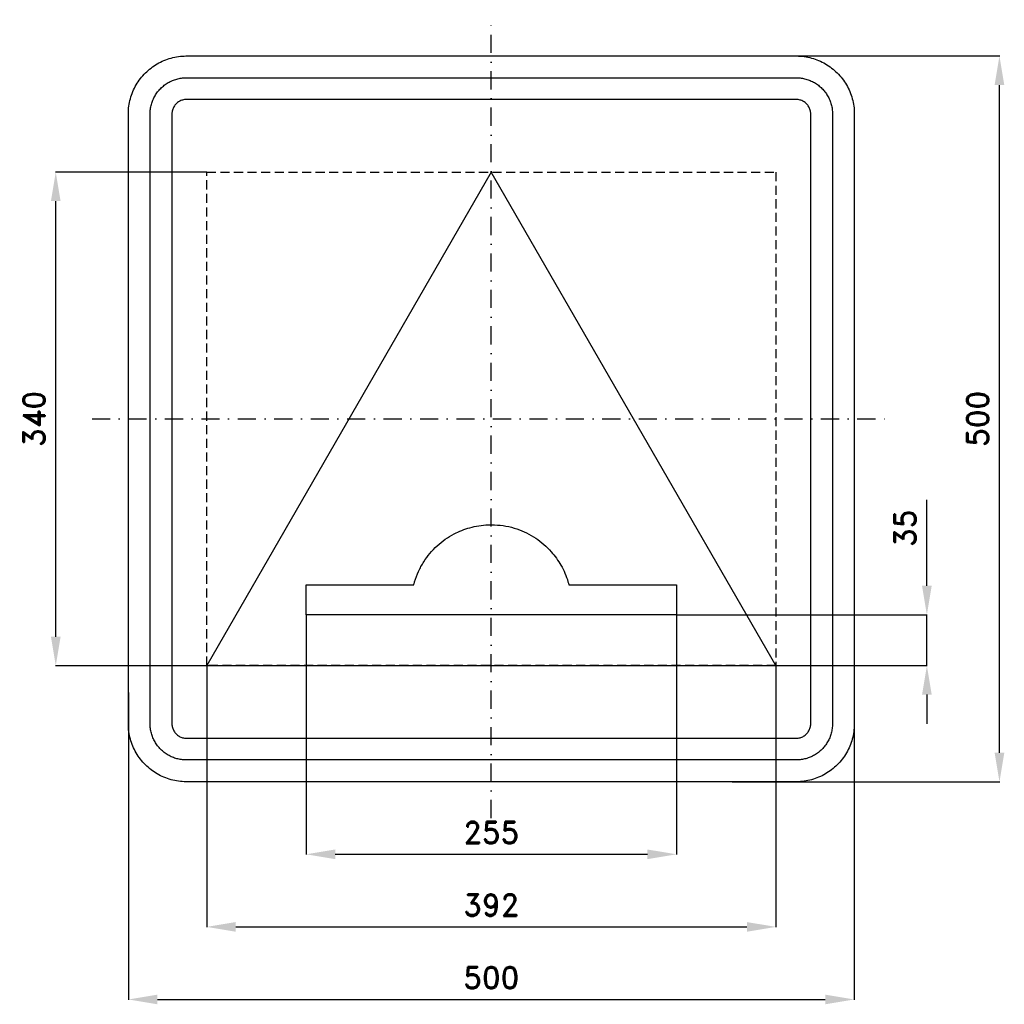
# Model space of a CAD drawing. Header units: millimetres. Extents: x -325 to 353, y -403 to 275.
import ezdxf

# ---------------------------------------------------------------- set-up
doc = ezdxf.new("R2010")
doc.units = ezdxf.units.MM
doc.header["$LTSCALE"] = 5
doc.linetypes.add('ČERCHOVANÁX2', pattern=[2, 1, -0.5, 0, -0.5])
doc.linetypes.add('ČÁRKOVANÁX2', pattern=[1.5, 1, -0.5])
doc.layers.add('Kóty', color=2, linetype='Continuous')
doc.layers.add('Značka', color=7, linetype='Continuous')
doc.styles.get("Standard").update_dxf_attribs({"font": 'romand.shx', "height": 15})
doc.dimstyles.get("Standard").update_dxf_attribs({"dimtxt": 15, "dimasz": 20, "dimexe": 0.18, "dimexo": 0.0625, "dimgap": 7.5, "dimtad": 1, "dimdec": 0, "dimzin": 0, "dimdsep": 46, "dimtxsty": 'Standard', "dimcen": 0.09, "dimadec": 0, "dimazin": 0, "dimtfac": 1, "dimtdec": 0, "dimtofl": 0, "dimtmove": 0, "dimatfit": 3, "dimfxl": 1, "dimtolj": 1, "dimtzin": 0, "dimarcsym": 0})

# ---------------------------------------------------------------- blocks, each defined once
blk = doc.blocks.new('*D0')
at = {"layer": 'Defpoints', "color": 0, "transparency": 16777216}
for p in [(-127.5, -135), (127.5, -135), (127.5, -300)]:
    blk.add_point(p, dxfattribs=at)
at = {"layer": 'Kóty', "color": 0, "lineweight": -2, "transparency": 16777216}
for p, q in [((-127.5, -135.06), (-127.5, -300.18)), ((127.5, -135.06), (127.5, -300.18)), ((-107.5, -300), (107.5, -300))]:
    blk.add_line(p, q, dxfattribs=at)
at = {"layer": 'Kóty', "color": 0, "transparency": 16777216}
for points in [[(-107.5, -296.67), (-107.5, -303.33), (-127.5, -300)], [(107.5, -296.67), (107.5, -303.33), (127.5, -300)]]:
    blk.add_solid(points, dxfattribs=at)
at = {"layer": 'Kóty', "color": 0, "transparency": 16777216, "insert": (0, -285), "char_height": 15, "attachment_point": 5}
blk.add_mtext('\\A1;255', dxfattribs=at)
blk = doc.blocks.new('*D1')
at = {"layer": 'Defpoints', "color": 0, "transparency": 16777216}
for p in [(-196, -170), (196, -170), (196, -350)]:
    blk.add_point(p, dxfattribs=at)
at = {"layer": 'Kóty', "color": 0, "lineweight": -2, "transparency": 16777216}
for p, q in [((-196, -170.06), (-196, -350.18)), ((196, -170.06), (196, -350.18)), ((-176, -350), (176, -350))]:
    blk.add_line(p, q, dxfattribs=at)
at = {"layer": 'Kóty', "color": 0, "transparency": 16777216}
for points in [[(-176, -346.67), (-176, -353.33), (-196, -350)], [(176, -346.67), (176, -353.33), (196, -350)]]:
    blk.add_solid(points, dxfattribs=at)
at = {"layer": 'Kóty', "color": 0, "transparency": 16777216, "insert": (0, -335), "char_height": 15, "attachment_point": 5}
blk.add_mtext('\\A1;392', dxfattribs=at)
blk = doc.blocks.new('*D2')
at = {"layer": 'Defpoints', "color": 0, "transparency": 16777216}
for p in [(127.5, -135), (300, -135), (121.32, -170)]:
    blk.add_point(p, dxfattribs=at)
at = {"layer": 'Kóty', "color": 0, "lineweight": -2, "transparency": 16777216}
for p, q in [((300, -115), (300, -55.71)), ((127.56, -135), (300.18, -135)), ((121.38, -170), (300.18, -170)), ((300, -190), (300, -210))]:
    blk.add_line(p, q, dxfattribs=at)
at = {"layer": 'Kóty', "color": 0, "transparency": 16777216}
for points in [[(296.67, -115), (303.33, -115), (300, -135)], [(296.67, -190), (303.33, -190), (300, -170)]]:
    blk.add_solid(points, dxfattribs=at)
at = {"layer": 'Kóty', "color": 0, "transparency": 16777216, "insert": (285, -75.36), "char_height": 15, "attachment_point": 5, "rotation": 90}
blk.add_mtext('\\A1;35', dxfattribs=at)
blk = doc.blocks.new('*D3')
at = {"layer": 'Defpoints', "color": 0, "transparency": 16777216}
for p in [(-300, 170), (-196, 170), (-196, -170.06)]:
    blk.add_point(p, dxfattribs=at)
at = {"layer": 'Kóty', "color": 0, "lineweight": -2, "transparency": 16777216}
for p, q in [((-196.06, 170), (-300.18, 170)), ((-300, -150.06), (-300, 150)), ((-196.06, -170.06), (-300.18, -170.06))]:
    blk.add_line(p, q, dxfattribs=at)
at = {"layer": 'Kóty', "color": 0, "transparency": 16777216}
for points in [[(-303.33, 150), (-296.67, 150), (-300, 170)], [(-303.33, -150.06), (-296.67, -150.06), (-300, -170.06)]]:
    blk.add_solid(points, dxfattribs=at)
at = {"layer": 'Kóty', "color": 0, "transparency": 16777216, "insert": (-315, -0.03), "char_height": 15, "attachment_point": 5, "rotation": 90}
blk.add_mtext('\\A1;340', dxfattribs=at)
blk = doc.blocks.new('*D4')
at = {"layer": 'Defpoints', "color": 0, "transparency": 16777216}
for p in [(-250, -188.48), (250, -189.48), (250, -400)]:
    blk.add_point(p, dxfattribs=at)
at = {"layer": 'Kóty', "color": 0, "lineweight": -2, "transparency": 16777216}
for p, q in [((-250, -188.54), (-250, -400.18)), ((250, -189.55), (250, -400.18)), ((-230, -400), (230, -400))]:
    blk.add_line(p, q, dxfattribs=at)
at = {"layer": 'Kóty', "color": 0, "transparency": 16777216}
for points in [[(-230, -396.67), (-230, -403.33), (-250, -400)], [(230, -396.67), (230, -403.33), (250, -400)]]:
    blk.add_solid(points, dxfattribs=at)
at = {"layer": 'Kóty', "color": 0, "transparency": 16777216, "insert": (0, -385), "char_height": 15, "attachment_point": 5}
blk.add_mtext('\\A1;500', dxfattribs=at)
blk = doc.blocks.new('*D5')
at = {"layer": 'Defpoints', "color": 0, "transparency": 16777216}
for p in [(151.8, 250), (350, 250), (165.85, -250)]:
    blk.add_point(p, dxfattribs=at)
at = {"layer": 'Kóty', "color": 0, "lineweight": -2, "transparency": 16777216}
for p, q in [((151.86, 250), (350.18, 250)), ((350, -230), (350, 230)), ((165.91, -250), (350.18, -250))]:
    blk.add_line(p, q, dxfattribs=at)
at = {"layer": 'Kóty', "color": 0, "transparency": 16777216}
for points in [[(346.67, 230), (353.33, 230), (350, 250)], [(346.67, -230), (353.33, -230), (350, -250)]]:
    blk.add_solid(points, dxfattribs=at)
at = {"layer": 'Kóty', "color": 0, "transparency": 16777216, "insert": (335, 0), "char_height": 15, "attachment_point": 5, "rotation": 90}
blk.add_mtext('\\A1;500', dxfattribs=at)

msp = doc.modelspace()

# ---------------------------------------------------------------- linework, layer by layer
at = {"layer": 'Kóty'}
msp.add_lwpolyline([(300, -170), (300, -135)], dxfattribs=at)
at = {"layer": 'Značka', "color": 6, "linetype": 'ČERCHOVANÁX2', "ltscale": 2.5}
for points in [[(0, -275), (0, 275)], [(-275, 0), (275, 0)]]:
    msp.add_lwpolyline(points, dxfattribs=at)
at = {"layer": 'Značka', "color": 5}
for points in [[(-210, -250), (-210.157, -250), (-210.314, -249.999, -0.0321795), (-215.479, -249.637, -0.0354417), (-220.555, -248.582, -0.0362703), (-225.464, -246.923, -0.0344214), (-230.091, -244.589, -0.0337228), (-234.402, -241.714, -0.0340857), (-238.284, -238.284, -0.0342101), (-241.717, -234.403, -0.0342303), (-244.589, -230.091, -0.0340422), (-246.9061, -225.46, -0.0334123), (-248.5823, -220.555, -0.0341272), (-249.6542, -215.477, -0.0367437), (-249.9988, -210.314), (-249.9996, -210.157), (-250, -210), (-250, 210), (-249.9995, 210.157), (-249.9988, 210.314, -0.0321794), (-249.637, 215.479, -0.0354442), (-248.5823, 220.555, -0.0362649), (-246.9227, 225.464, -0.0344166), (-244.589, 230.091, -0.0337177), (-241.714, 234.402, -0.0340796), (-238.284, 238.284, -0.0342128), (-234.403, 241.717, -0.0342224), (-230.091, 244.589, -0.0340475), (-225.46, 246.906, -0.033405), (-220.555, 248.582, -0.0341289), (-215.477, 249.654, -0.0367407), (-210.314, 249.999), (-210.157, 250), (-210, 250), (210, 250), (210.157, 250), (210.314, 249.999, -0.0321794), (215.479, 249.637, -0.0354428), (220.555, 248.582, -0.0362594), (225.464, 246.923, -0.0344088), (230.091, 244.589, -0.0337189), (234.402, 241.714, -0.0340731), (238.284, 238.284, -0.0342144), (241.717, 234.403, -0.0342259), (244.589, 230.091, -0.0340499), (246.906, 225.46, -0.0334066), (248.582, 220.555, -0.0341277), (249.654, 215.477, -0.0367414), (249.999, 210.314), (250, 210.157), (250, 210), (250, -210), (250, -210.157), (249.999, -210.314, -0.0321795), (249.637, -215.479, -0.0354421), (248.582, -220.555, -0.0362592), (246.923, -225.464, -0.0344116), (244.589, -230.091, -0.033722), (241.714, -234.402, -0.0340791), (238.284, -238.284, -0.0342076), (234.403, -241.717, -0.0342334), (230.091, -244.589, -0.0340472), (225.46, -246.906, -0.0334177), (220.555, -248.582, -0.0341277), (215.477, -249.654, -0.0367473), (210.314, -249.999), (210.157, -250), (210, -250), (-210, -250)], [(-210, -235), (-210.098, -235), (-210.196, -234.999, -0.0321795), (-213.424, -234.773, -0.0354416), (-216.597, -234.114, -0.0362629), (-219.665, -233.077, -0.0344152), (-222.557, -231.618, -0.0337193), (-225.251, -229.821, -0.034085), (-227.678, -227.678, -0.0342046), (-229.823, -225.252, -0.034229), (-231.618, -222.557, -0.0340469), (-233.066, -219.663, -0.0334131), (-234.114, -216.597, -0.0341266), (-234.784, -213.423, -0.0367459), (-234.999, -210.196), (-235, -210.098), (-235, -210), (-235, 210), (-235, 210.098), (-234.999, 210.196, -0.0321788), (-234.773, 213.424, -0.0354481), (-234.114, 216.597, -0.0362683), (-233.077, 219.665, -0.0344122), (-231.618, 222.557, -0.0337222), (-229.821, 225.251, -0.0340955), (-227.678, 227.678, -0.0341878), (-225.252, 229.823, -0.0342259), (-222.557, 231.618, -0.0340259), (-219.663, 233.066, -0.0334071), (-216.597, 234.114, -0.0341381), (-213.423, 234.784, -0.0367365), (-210.196, 234.999), (-210.098, 235), (-210, 235), (210, 235), (210.098, 235), (210.196, 234.999, -0.0321976), (213.424, 234.773, -0.0354366), (216.597, 234.114, -0.0362483), (219.665, 233.077, -0.0343996), (222.557, 231.618, -0.0337259), (225.251, 229.821, -0.0340903), (227.678, 227.678, -0.0341924), (229.823, 225.252, -0.0342246), (231.618, 222.557, -0.0340342), (233.066, 219.663, -0.033413), (234.114, 216.597, -0.0341406), (234.784, 213.423, -0.0367343), (234.999, 210.196), (235, 210.098), (235, 210), (235, -210), (235, -210.098), (234.999, -210.196, -0.0321983), (234.773, -213.424, -0.0354324), (234.114, -216.597, -0.0362459), (233.077, -219.665, -0.0344078), (231.618, -222.557, -0.0337232), (229.821, -225.251, -0.034081), (227.678, -227.678, -0.0342138), (225.252, -229.823, -0.0342285), (222.557, -231.618, -0.0340468), (219.663, -233.066, -0.0334175), (216.597, -234.114, -0.0341268), (213.423, -234.784, -0.036739), (210.196, -234.999), (210.098, -235), (210, -235), (-210, -235)], [(-210, -220), (210, -220), (210.039, -220), (210.079, -220, 0.032183), (211.37, -219.909, 0.0354467), (212.639, -219.646, 0.0362744), (213.866, -219.231, 0.0344144), (215.023, -218.647, 0.033745), (216.1, -217.928, 0.0340968), (217.071, -217.071, 0.0341871), (217.929, -216.101, 0.0342063), (218.647, -215.023, 0.0340292), (219.227, -213.865, 0.0334622), (219.646, -212.639, 0.0341275), (219.914, -211.369, 0.036765), (220, -210.079), (220, -210.039), (220, -210), (220, 210), (220, 210.039), (220, 210.079, 0.032183), (219.909, 211.37, 0.0354928), (219.646, 212.639, 0.0362965), (219.231, 213.866, 0.0344255), (218.647, 215.023, 0.0337541), (217.928, 216.1, 0.0340968), (217.071, 217.071, 0.0342115), (216.101, 217.929, 0.0341795), (215.023, 218.647, 0.0340137), (213.865, 219.227, 0.0334698), (212.639, 219.646, 0.0341235), (211.369, 219.914, 0.0367638), (210.079, 220), (210.039, 220), (210, 220), (-210, 220), (-210.039, 220), (-210.079, 220), (-211.37, 219.909), (-212.639, 219.646, 0.0362814), (-213.866, 219.231, 0.0344198), (-215.023, 218.647, 0.033728), (-216.1, 217.928, 0.0340771), (-217.071, 217.071, 0.0342342), (-217.929, 216.101, 0.0342041), (-218.647, 215.023, 0.0340291), (-219.227, 213.865, 0.0334198), (-219.646, 212.639, 0.0341179), (-219.914, 211.369, 0.0367402), (-220, 210.079), (-220, 210.039), (-220, 210), (-220, -210), (-220, -210.039), (-220, -210.079, 0.0321735), (-219.909, -211.37, 0.0354428), (-219.646, -212.639, 0.0362649), (-219.231, -213.866, 0.0344139), (-218.647, -215.023, 0.0337189), (-217.928, -216.1, 0.0340819), (-217.071, -217.071, 0.0342185), (-216.101, -217.929, 0.0342259), (-215.023, -218.647, 0.0340499), (-213.865, -219.227, 0.0334066), (-212.639, -219.646, 0.0341277), (-211.369, -219.914, 0.0367414), (-210.079, -220), (-210.039, -220), (-210, -220)], [(0, -72.973), (1.15, -72.99, -0.00394909), (2.3, -73.02, -0.0366056), (10.066, -73.858, -0.0388322), (17.629, -75.853, -0.0363066), (24.318, -78.573, -0.0345517), (30.557, -82.211, -0.0336373), (36.252, -86.537, -0.034404), (41.302, -91.587, -0.0274668), (44.879, -96.059, -0.0262415), (47.959, -100.893, -0.0292372), (50.737, -106.403, -0.033076), (52.805, -112.201), (53.108, -113.261), (53.397, -114.324), (127.5, -114.324), (127.5, -135), (54.707, -135), (-54.707, -135), (-127.5, -135), (-127.5, -114.324), (-53.397, -114.324), (-53.107, -113.262, -0.00387183), (-52.805, -112.201, -0.0359733), (-50.147, -105.09, -0.0375014), (-46.474, -98.434, -0.0355146), (-42.268, -92.653, -0.0339817), (-37.301, -87.51, -0.0336853), (-31.737, -82.991, -0.0347069), (-25.617, -79.275, -0.0281408), (-20.344, -76.837, -0.0268934), (-14.829, -74.991, -0.0301993), (-8.62, -73.604, -0.0336877), (-2.3, -73.02, -0.00482562), (-1.15, -72.989), (0, -72.973)]]:
    msp.add_lwpolyline(points, format="xyb", dxfattribs=at)
at = {"layer": 'Značka', "color": 6, "linetype": 'ČÁRKOVANÁX2', "ltscale": 1.25}
msp.add_lwpolyline([(-196, -170), (-196, 170), (196, 170), (196, -170), (-196, -170)], dxfattribs=at)
at = {"layer": 'Značka', "color": 5}
msp.add_lwpolyline([(-196, -170), (196, -170), (0, 170), (-196, -170)], dxfattribs=at)

# ---------------------------------------------------------------- dimensions: what is measured, and where the dimension line sits
at = {"layer": 'Kóty'}
for base, p1, p2, picture, middle in [((350, 250), (165.8499, -250), (151.801, 250), '*D5', (335, 0)), ((-300, 170), (-196, -170.0625), (-196, 170), '*D3', (-315, -0.0313)), ((300, -135), (121.318, -170), (127.5, -135), '*D2', (285, -75.3571))]:
    dim = msp.add_linear_dim(base=base, p1=p1, p2=p2, angle=90, dimstyle='Standard', dxfattribs=at)
    dim.commit()
    dim.dimension.update_dxf_attribs({"geometry": picture, "text_midpoint": middle})
for base, p1, p2, picture, middle in [((127.5, -300), (-127.5, -135), (127.5, -135), '*D0', (0, -285)), ((196, -350), (-196, -170), (196, -170), '*D1', (0, -335)), ((250, -400), (-250, -188.48), (250, -189.4831), '*D4', (0, -385))]:
    dim = msp.add_linear_dim(base=base, p1=p1, p2=p2, dimstyle='Standard', dxfattribs=at)
    dim.commit()
    dim.dimension.update_dxf_attribs({"geometry": picture, "text_midpoint": middle})

doc.saveas('drawing.dxf')
